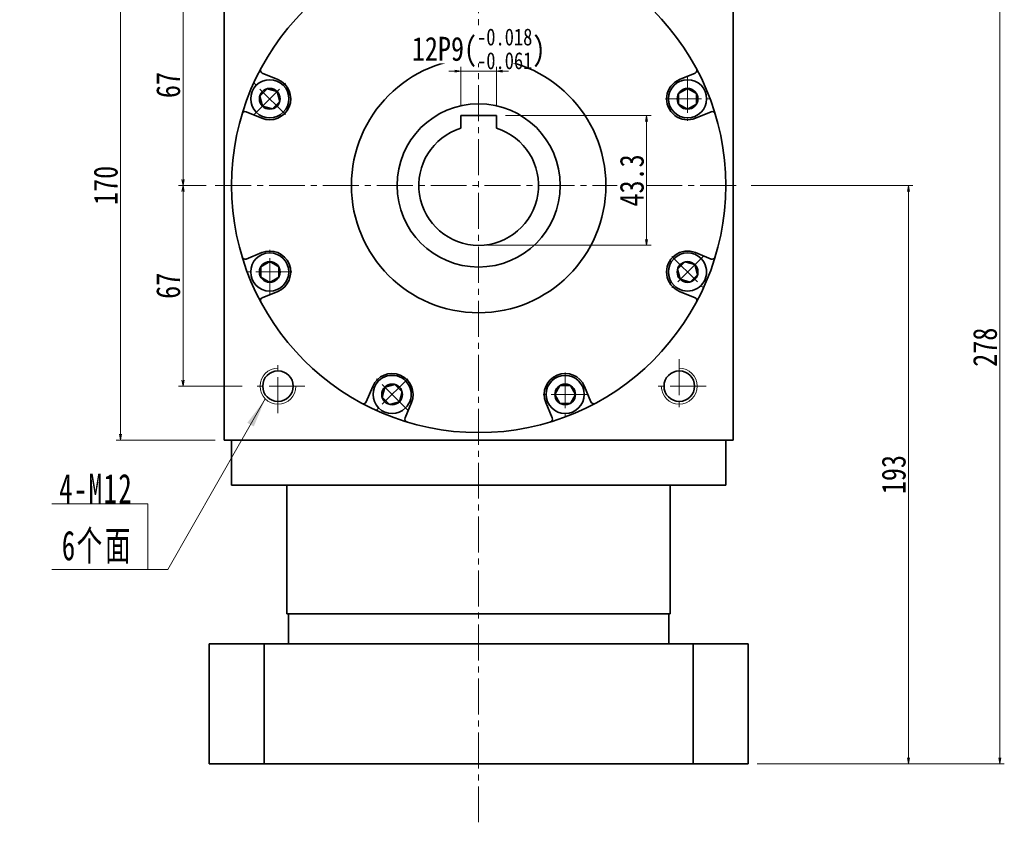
# Model space of a CAD drawing. Header units: millimetres. Extents: x 0 to 1156, y 0 to 776.
# Tile 3 of 4: x 477 to 806, y 367 to 635. Entities that reach past the tile are written whole.
import ezdxf

# ---------------------------------------------------------------- set-up
doc = ezdxf.new("R2010")
doc.units = ezdxf.units.MM
doc.linetypes.add('点画线', pattern=[18, 12, -2, 2, -2])
for name, color, linetype, lineweight in [('中心线层', 1, '点画线', 18), ('尺寸线层', 3, 'Continuous', 18), ('粗实线层', 7, 'Continuous', 35)]:
    doc.layers.add(name, color=color, linetype=linetype, lineweight=lineweight)
doc.styles.add('宋体', font='txt', dxfattribs={"width": 0.8})
doc.styles.add('标准', font='txt', dxfattribs={"width": 0.667})
doc.dimstyles.new('A水平标注$0', dxfattribs={"dimtxt": 3.5, "dimasz": 2, "dimexe": 1.5, "dimexo": 3, "dimgap": 1.1, "dimtad": 1, "dimtoh": 1, "dimdec": 4, "dimdsep": 46, "dimtxsty": '宋体', "dimblk": 'OPEN', "dimcen": 3, "dimclrd": 3, "dimclre": 3, "dimclrt": 6, "dimadec": 0, "dimazin": 0, "dimtm": 1e-09, "dimtfac": 1, "dimtdec": 4, "dimtix": 1, "dimtmove": 0, "dimatfit": 3, "dimldrblk": 'OPEN', "dimfxl": 1, "dimtfill": 1, "dimtfillclr": 256, "dimlwd": 13, "dimlwe": 13, "dimarcsym": 0})

# ---------------------------------------------------------------- blocks, each defined once
blk = doc.blocks.new('_Open')
at = {"color": 0, "linetype": 'ByBlock', "lineweight": -2}
for p, q in [((-1, 0.17), (0, 0)), ((-1, -0.17), (0, 0)), ((0, 0), (-1, 0))]:
    blk.add_line(p, q, dxfattribs=at)
blk = doc.blocks.new('*D198')
at = {"layer": 'Defpoints', "color": 0}
for p in [(554.61, 647.01), (531.89, 580.01), (542.61, 580.01)]:
    blk.add_point(p, dxfattribs=at)
at = {"layer": '尺寸线层', "color": 3, "lineweight": 13}
for p, q in [((551.61, 647.01), (530.39, 647.01)), ((531.89, 645.01), (531.89, 582.01)), ((539.61, 580.01), (530.39, 580.01))]:
    blk.add_line(p, q, dxfattribs=at)
at = {"layer": '尺寸线层', "color": 3, "lineweight": 13, "xscale": 2, "yscale": 2, "zscale": 2}
for p, rotation in [((531.89, 647.01), 90), ((531.89, 580.01), 270)]:
    blk.add_blockref('_Open', p, dxfattribs=dict(at, rotation=rotation))
at = {"layer": '尺寸线层', "color": 6, "insert": (526.98, 613.51), "char_height": 8, "attachment_point": 5, "rotation": 90, "style": '宋体', "bg_fill": 3, "box_fill_scale": 1.1, "bg_fill_color": 257, "bg_fill_transparency": 0}
blk.add_mtext('67', dxfattribs=at)
blk = doc.blocks.new('*D199')
at = {"layer": 'Defpoints', "color": 0}
for p in [(542.61, 580.01), (531.89, 513.01), (554.61, 513.01)]:
    blk.add_point(p, dxfattribs=at)
at = {"layer": '尺寸线层', "color": 3, "lineweight": 13}
for p, q in [((539.61, 580.01), (530.39, 580.01)), ((531.89, 578.01), (531.89, 515.01)), ((551.61, 513.01), (530.39, 513.01))]:
    blk.add_line(p, q, dxfattribs=at)
at = {"layer": '尺寸线层', "color": 3, "lineweight": 13, "xscale": 2, "yscale": 2, "zscale": 2}
for p, rotation in [((531.89, 580.01), 90), ((531.89, 513.01), 270)]:
    blk.add_blockref('_Open', p, dxfattribs=dict(at, rotation=rotation))
at = {"layer": '尺寸线层', "color": 6, "insert": (526.98, 546.51), "char_height": 8, "attachment_point": 5, "rotation": 90, "style": '宋体', "bg_fill": 3, "box_fill_scale": 1.1, "bg_fill_color": 257, "bg_fill_transparency": 0}
blk.add_mtext('67', dxfattribs=at)
blk = doc.blocks.new('*D200')
at = {"layer": 'Defpoints', "color": 0}
for p in [(545.61, 665.01), (511.02, 495.01), (545.61, 495.01)]:
    blk.add_point(p, dxfattribs=at)
at = {"layer": '尺寸线层', "color": 3, "lineweight": 13}
for p, q in [((542.61, 665.01), (509.52, 665.01)), ((511.02, 663.01), (511.02, 497.01)), ((542.61, 495.01), (509.52, 495.01))]:
    blk.add_line(p, q, dxfattribs=at)
at = {"layer": '尺寸线层', "color": 3, "lineweight": 13, "xscale": 2, "yscale": 2, "zscale": 2}
for p, rotation in [((511.02, 665.01), 90), ((511.02, 495.01), 270)]:
    blk.add_blockref('_Open', p, dxfattribs=dict(at, rotation=rotation))
at = {"layer": '尺寸线层', "color": 6, "insert": (506.11, 580.01), "char_height": 8, "attachment_point": 5, "rotation": 90, "style": '宋体', "bg_fill": 3, "box_fill_scale": 1.1, "bg_fill_color": 257, "bg_fill_transparency": 0}
blk.add_mtext('170', dxfattribs=at)
blk = doc.blocks.new('*D201')
at = {"layer": 'Defpoints', "color": 0}
for p in [(636.61, 603.31), (630.61, 560.01), (686.7, 560.01)]:
    blk.add_point(p, dxfattribs=at)
at = {"layer": '尺寸线层', "color": 3, "lineweight": 13}
for p, q in [((639.61, 603.31), (688.2, 603.31)), ((686.7, 601.31), (686.7, 562.01)), ((633.61, 560.01), (688.2, 560.01))]:
    blk.add_line(p, q, dxfattribs=at)
at = {"layer": '尺寸线层', "color": 3, "lineweight": 13, "xscale": 2, "yscale": 2, "zscale": 2}
for p, rotation in [((686.7, 603.31), 90), ((686.7, 560.01), 270)]:
    blk.add_blockref('_Open', p, dxfattribs=dict(at, rotation=rotation))
at = {"layer": '尺寸线层', "color": 6, "insert": (681.79, 581.66), "char_height": 8, "attachment_point": 5, "rotation": 90, "style": '宋体', "bg_fill": 3, "box_fill_scale": 1.1, "bg_fill_color": 257, "bg_fill_transparency": 0}
blk.add_mtext('43.3', dxfattribs=at)
blk = doc.blocks.new('*D202')
at = {"layer": 'Defpoints', "color": 0}
for p in [(624.61, 603.31), (636.61, 603.31)]:
    blk.add_point(p, dxfattribs=at)
at = {"layer": '尺寸线层', "color": 3, "lineweight": 13}
for p, q in [((622.61, 618.12), (620.61, 618.12)), ((624.61, 606.31), (624.61, 619.62)), ((636.61, 618.12), (624.61, 618.12)), ((636.61, 606.31), (636.61, 619.62)), ((638.61, 618.12), (640.61, 618.12))]:
    blk.add_line(p, q, dxfattribs=at)
at = {"layer": '尺寸线层', "color": 3, "lineweight": 13, "xscale": 2, "yscale": 2, "zscale": 2}
blk.add_blockref('_Open', (624.61, 618.12), dxfattribs=at)
at = {"layer": '尺寸线层', "color": 3, "lineweight": 13, "xscale": 2, "yscale": 2, "zscale": 2, "rotation": 180}
blk.add_blockref('_Open', (636.61, 618.12), dxfattribs=at)
at = {"layer": '尺寸线层', "color": 6, "insert": (630.61, 625.59), "char_height": 8, "attachment_point": 5, "style": '宋体', "bg_fill": 3, "box_fill_scale": 1.1, "bg_fill_color": 257, "bg_fill_transparency": 0}
blk.add_mtext('\\A1;12P9({\\H0.707107x;\\S-0.018^ -0.061;})', dxfattribs=at)
at = {"layer": 'Defpoints', "color": 0}
blk.add_point((624.61, 618.12), dxfattribs=at)
blk = doc.blocks.new('*X166')
at = {"layer": '尺寸线层', "linetype": 'Continuous'}
blk.add_hatch(color=0, dxfattribs=at).paths.add_polyline_path([(39.19, 56.94), (35.35, 47.73), (33.2, 48.96)], flags=0)
at = {"layer": '尺寸线层', "color": 0, "linetype": 'Continuous'}
blk.add_line((39.19, 56.94), (6.6, 0), dxfattribs=at)
at = {"layer": '尺寸线层', "color": 0}
for p, q in [((0, 21.9), (-32.12, 21.9)), ((0, 0), (0, 21.9)), ((0, 0), (-32.12, 0)), ((6.6, 0), (0, 0))]:
    blk.add_line(p, q, dxfattribs=at)
at = {"layer": '尺寸线层', "color": 0, "insert": (-4.95, 1.98), "char_height": 9.9, "width": 54.3323, "attachment_point": 9, "line_spacing_factor": 1.15057, "style": '标准'}
blk.add_mtext('\\T1.1;4-M12\\P6个面', dxfattribs=at)
blk = doc.blocks.new('*X165')
at = {"layer": '中心线层', "linetype": '点画线', "lineweight": 18}
for p, q in [((0, -7.37), (0, 7.37)), ((-7.37, 0), (7.37, 0))]:
    blk.add_line(p, q, dxfattribs=at)
at = {"layer": '粗实线层'}
for p, q in [((-3.46, 0), (-1.73, 3)), ((-3.46, 0), (-1.73, -3)), ((-1.73, 3), (1.73, 3)), ((3.46, 0), (1.73, 3)), ((3.46, 0), (1.73, 3)), ((3.46, 0), (1.73, -3)), ((-1.73, -3), (1.73, -3))]:
    blk.add_line(p, q, dxfattribs=at)
blk.add_circle((0, 0), 3.46, dxfattribs=at)
for start, end in [(0, 180), (180, 360)]:
    blk.add_arc((0, 0), 6.37, start, end, dxfattribs=at)
blk = doc.blocks.new('*D217')
at = {"layer": 'Defpoints', "color": 0}
for p in [(715.61, 665.01), (720.61, 387.01), (804.64, 387.01)]:
    blk.add_point(p, dxfattribs=at)
at = {"layer": '尺寸线层', "color": 3, "lineweight": 13}
for p, q in [((718.61, 665.01), (806.14, 665.01)), ((804.64, 663.01), (804.64, 389.01)), ((723.61, 387.01), (806.14, 387.01))]:
    blk.add_line(p, q, dxfattribs=at)
at = {"layer": '尺寸线层', "color": 3, "lineweight": 13, "xscale": 2, "yscale": 2, "zscale": 2}
for p, rotation in [((804.64, 665.01), 90), ((804.64, 387.01), 270)]:
    blk.add_blockref('_Open', p, dxfattribs=dict(at, rotation=rotation))
at = {"layer": '尺寸线层', "color": 6, "insert": (799.73, 526.01), "char_height": 8, "attachment_point": 5, "rotation": 90, "style": '宋体', "bg_fill": 3, "box_fill_scale": 1.1, "bg_fill_color": 257, "bg_fill_transparency": 0}
blk.add_mtext('278', dxfattribs=at)
blk = doc.blocks.new('*D218')
at = {"layer": 'Defpoints', "color": 0}
for p in [(718.61, 580.01), (720.61, 387.01), (774.15, 387.01)]:
    blk.add_point(p, dxfattribs=at)
at = {"layer": '尺寸线层', "color": 3, "lineweight": 13}
for p, q in [((721.61, 580.01), (775.65, 580.01)), ((774.15, 578.01), (774.15, 389.01)), ((723.61, 387.01), (775.65, 387.01))]:
    blk.add_line(p, q, dxfattribs=at)
at = {"layer": '尺寸线层', "color": 3, "lineweight": 13, "xscale": 2, "yscale": 2, "zscale": 2}
for p, rotation in [((774.15, 580.01), 90), ((774.15, 387.01), 270)]:
    blk.add_blockref('_Open', p, dxfattribs=dict(at, rotation=rotation))
at = {"layer": '尺寸线层', "color": 6, "insert": (769.24, 483.51), "char_height": 8, "attachment_point": 5, "rotation": 90, "style": '宋体', "bg_fill": 3, "box_fill_scale": 1.1, "bg_fill_color": 257, "bg_fill_transparency": 0}
blk.add_mtext('193', dxfattribs=at)

msp = doc.modelspace()

# ---------------------------------------------------------------- linework, layer by layer
at = {"layer": '中心线层'}
for p, q in [((630.61066, 367.47592), (630.61066, 668.009)), ((542.61066, 580.009), (718.61066, 580.009)), ((563.61066, 504.009), (563.61066, 522.009)), ((697.61066, 522.009), (697.61066, 504.009)), ((572.61066, 513.009), (554.61066, 513.009)), ((706.61066, 513.009), (688.61066, 513.009))]:
    msp.add_line(p, q, dxfattribs=at)
at = {"layer": '粗实线层'}
for p, q in [((545.61066, 495.009), (545.61066, 665.009)), ((715.61066, 495.009), (715.61066, 665.009)), ((636.61066, 603.309), (624.61066, 603.309)), ((624.61066, 603.309), (624.61066, 599.08778)), ((636.61066, 599.08778), (636.61066, 603.309)), ((548.11066, 495.009), (548.11066, 480.009)), ((713.11066, 495.009), (713.11066, 480.009)), ((548.11066, 480.009), (713.11066, 480.009)), ((566.61066, 437.009), (566.61066, 480.009)), ((694.61066, 437.009), (694.61066, 480.009)), ((566.61066, 437.009), (694.61066, 437.009)), ((567.11066, 427.009), (567.11066, 437.009)), ((694.11066, 427.009), (694.11066, 437.009)), ((540.61066, 427.009), (720.61066, 427.009)), ((540.61066, 427.009), (540.61066, 387.009)), ((559.02156, 387.009), (559.02156, 427.009)), ((567.11066, 427.009), (694.11066, 427.009)), ((702.19977, 387.009), (702.19977, 427.009)), ((540.61066, 387.009), (720.61066, 387.009))]:
    msp.add_line(p, q, dxfattribs=at)
msp.add_lwpolyline([(715.61066, 495.009), (545.61066, 495.009)], dxfattribs=at)
for centre, radius in [((630.61066, 580.009), 82.5), ((630.61066, 580.009), 42.5), ((630.61066, 580.009), 27.25), ((563.61066, 513.009), 5.1), ((697.61066, 513.009), 5.1)]:
    msp.add_circle(centre, radius, dxfattribs=at)
for centre, start, end in [((558.73957, 618.43811), 151.8667522, 247.5000219), ((702.48175, 618.43811), 292.4999781, 28.1332478), ((558.73957, 541.57988), 112.4999781, 208.1332478), ((702.48175, 541.57988), 331.8667522, 67.5000219), ((592.18155, 508.13791), 241.8667522, 337.5000219), ((669.03978, 508.13791), 202.4999781, 298.1332478)]:
    msp.add_arc(centre, 1, start, end, dxfattribs=at)
at = {"layer": '粗实线层', "lineweight": 18}
for centre, start, end in [((563.61066, 513.009), 90, 360), ((697.61066, 513.009), 180, 90)]:
    msp.add_arc(centre, 6, start, end, dxfattribs=at)

# ---------------------------------------------------------------- next in the draw order: dimensions: what is measured, and where the dimension line sits
at = {"layer": '尺寸线层'}
for base, p1, p2, picture, middle in [((804.64311, 387.009), (715.61066, 665.009), (720.61066, 387.009), '*D217', (799.7325, 526.009)), ((531.88671, 580.009), (554.61066, 647.009), (542.61066, 580.009), '*D198', (526.97609, 613.509)), ((686.70311, 560.009), (636.61066, 603.309), (630.61066, 560.009), '*D201', (681.79249, 581.659))]:
    dim = msp.add_linear_dim(base=base, p1=p1, p2=p2, angle=270, dimstyle='A水平标注$0', override={"dimtxt": 8, "dimgap": 1, "dimblk": 'Open', "dimtfill": 1, "dimtfillclr": 256}, dxfattribs=at)
    dim.commit()
    dim.dimension.update_dxf_attribs({"geometry": picture, "text_midpoint": middle})

# ---------------------------------------------------------------- next in the draw order: wipeouts: each hides what was drawn before it
for points in [[(700.36357, 602.5366), (700.39738, 602.53669), (700.43119, 602.53696), (700.46501, 602.53741), (700.49881, 602.53804), (700.53262, 602.53884), (700.56642, 602.53983), (700.60021, 602.541), (700.634, 602.54235), (700.66778, 602.54387), (700.70155, 602.54558), (700.73532, 602.54746), (700.76907, 602.54953), (700.80281, 602.55177), (700.83653, 602.5542), (700.87025, 602.5568), (700.90395, 602.55958), (700.93763, 602.56254), (700.9713, 602.56568), (701.00495, 602.569), (701.03859, 602.57249), (701.0722, 602.57617), (701.1058, 602.58002), (701.13937, 602.58405), (701.17292, 602.58827), (701.20645, 602.59265), (701.23995, 602.59722), (701.27343, 602.60197), (701.30689, 602.60689), (701.34032, 602.61199), (701.37372, 602.61727), (701.37372, 602.61727), (701.66815, 602.67173), (701.9597, 602.73998), (702.24771, 602.82186), (702.53156, 602.9172), (702.8106, 603.02578), (703.08423, 603.14737), (703.35185, 603.28169), (703.61284, 603.42844), (703.86665, 603.58731), (704.1127, 603.75794), (704.35046, 603.93996), (704.5794, 604.13295), (704.799, 604.3365), (705.00879, 604.55015), (705.2083, 604.77343), (705.39708, 605.00584), (705.57473, 605.24688), (705.74085, 605.496), (705.89506, 605.75266), (706.03703, 606.01629), (706.16645, 606.28631), (706.28303, 606.56211), (706.3865, 606.84309), (706.47665, 607.12863), (706.55327, 607.41809), (706.61619, 607.71083), (706.66527, 608.00621), (706.70041, 608.30357), (706.72152, 608.60225), (706.72857, 608.9016), (706.72857, 608.9016), (706.72152, 609.20094), (706.70041, 609.49963), (706.66527, 609.79699), (706.61619, 610.09236), (706.55327, 610.38511), (706.47665, 610.67457), (706.3865, 610.9601), (706.28303, 611.24108), (706.16645, 611.51689), (706.03703, 611.7869), (705.89506, 612.05053), (705.74085, 612.30719), (705.57473, 612.55632), (705.39708, 612.79736), (705.2083, 613.02977), (705.00879, 613.25305), (704.799, 613.4667), (704.5794, 613.67025), (704.35046, 613.86324), (704.1127, 614.04525), (703.86665, 614.21588), (703.61284, 614.37475), (703.35185, 614.52151), (703.08423, 614.65583), (702.8106, 614.77742), (702.53156, 614.886), (702.24771, 614.98134), (701.9597, 615.06322), (701.66815, 615.13147), (701.37372, 615.18593), (701.37372, 615.18593), (701.34032, 615.19121), (701.30689, 615.19631), (701.27343, 615.20123), (701.23995, 615.20598), (701.20645, 615.21054), (701.17292, 615.21493), (701.13937, 615.21914), (701.1058, 615.22317), (701.0722, 615.22703), (701.03859, 615.2307), (701.00495, 615.2342), (700.9713, 615.23752), (700.93763, 615.24066), (700.90395, 615.24362), (700.87025, 615.2464), (700.83653, 615.249), (700.80281, 615.25142), (700.76907, 615.25367), (700.73532, 615.25573), (700.70155, 615.25762), (700.66778, 615.25932), (700.634, 615.26085), (700.60021, 615.2622), (700.56642, 615.26336), (700.53262, 615.26435), (700.49881, 615.26516), (700.46501, 615.26579), (700.43119, 615.26624), (700.39738, 615.26651), (700.36357, 615.2666), (700.36357, 615.2666), (700.03045, 615.25788), (699.69824, 615.23173), (699.36786, 615.18823), (699.04021, 615.12751), (698.71618, 615.04972), (698.39667, 614.95507), (698.08255, 614.84384), (697.77469, 614.71631), (697.47392, 614.57285), (697.18107, 614.41385), (696.89694, 614.23974), (696.62231, 614.05099), (696.35794, 613.84813), (696.10455, 613.63171), (695.86283, 613.40233), (695.63345, 613.16061), (695.41703, 612.90722), (695.21417, 612.64285), (695.02543, 612.36823), (694.85131, 612.0841), (694.69231, 611.79125), (694.54885, 611.49048), (694.42133, 611.18261), (694.31009, 610.86849), (694.21545, 610.54898), (694.13766, 610.22496), (694.07693, 609.8973), (694.03343, 609.56692), (694.00729, 609.23472), (693.99857, 608.9016), (693.99857, 608.9016), (694.00729, 608.56848), (694.03343, 608.23627), (694.07693, 607.90589), (694.13766, 607.57824), (694.21545, 607.25421), (694.31009, 606.9347), (694.42133, 606.62059), (694.54885, 606.31272), (694.69231, 606.01195), (694.85131, 605.7191), (695.02543, 605.43497), (695.21417, 605.16035), (695.41703, 604.89597), (695.63345, 604.64258), (695.86283, 604.40086), (696.10455, 604.17148), (696.35794, 603.95506), (696.62231, 603.7522), (696.89694, 603.56346), (697.18107, 603.38935), (697.47392, 603.23034), (697.77469, 603.08688), (698.08255, 602.95936), (698.39667, 602.84812), (698.71618, 602.75348), (699.04021, 602.67569), (699.36786, 602.61496), (699.69824, 602.57147), (700.03045, 602.54532)], [(695.86283, 546.61567), (695.88681, 546.59182), (695.91091, 546.5681), (695.93513, 546.54451), (695.95948, 546.52105), (695.98396, 546.49771), (696.00856, 546.47451), (696.03328, 546.45144), (696.05812, 546.4285), (696.08309, 546.4057), (696.10817, 546.38302), (696.13338, 546.36048), (696.15871, 546.33808), (696.18415, 546.3158), (696.20971, 546.29367), (696.23539, 546.27167), (696.26119, 546.24981), (696.2871, 546.22808), (696.31313, 546.20649), (696.33927, 546.18504), (696.36552, 546.16373), (696.39189, 546.14256), (696.41837, 546.12154), (696.44496, 546.10065), (696.47167, 546.0799), (696.49848, 546.05929), (696.5254, 546.03883), (696.55243, 546.01851), (696.57956, 545.99834), (696.60681, 545.97831), (696.63416, 545.95842), (696.63416, 545.95842), (696.88086, 545.78874), (697.13528, 545.63084), (697.39683, 545.48508), (697.66496, 545.35179), (697.93905, 545.23125), (698.21851, 545.12374), (698.50272, 545.02949), (698.79105, 544.94871), (699.08285, 544.88158), (699.37749, 544.82825), (699.67432, 544.78883), (699.97266, 544.76341), (700.27188, 544.75206), (700.57129, 544.75479), (700.87025, 544.7716), (701.16808, 544.80245), (701.46414, 544.84727), (701.75776, 544.90597), (702.04829, 544.97841), (702.3351, 545.06443), (702.61754, 545.16385), (702.89499, 545.27644), (703.16684, 545.40196), (703.43249, 545.54012), (703.69135, 545.69062), (703.94284, 545.85313), (704.18641, 546.02729), (704.42152, 546.2127), (704.64765, 546.40898), (704.8643, 546.61567), (704.8643, 546.61567), (705.07099, 546.83231), (705.26726, 547.05844), (705.45268, 547.29356), (705.62684, 547.53713), (705.78935, 547.78862), (705.93985, 548.04747), (706.07801, 548.31312), (706.20352, 548.58497), (706.31611, 548.86243), (706.41553, 549.14487), (706.50156, 549.43168), (706.574, 549.72221), (706.63269, 550.01583), (706.67752, 550.31188), (706.70837, 550.60972), (706.72518, 550.90867), (706.72791, 551.20809), (706.71655, 551.5073), (706.69114, 551.80565), (706.65172, 552.10247), (706.59839, 552.39711), (706.53126, 552.68892), (706.45048, 552.97725), (706.35623, 553.26145), (706.24871, 553.54091), (706.12818, 553.81501), (705.99488, 554.08313), (705.84913, 554.34469), (705.69123, 554.5991), (705.52154, 554.84581), (705.52154, 554.84581), (705.50166, 554.87316), (705.48163, 554.9004), (705.46145, 554.92754), (705.44113, 554.95457), (705.42067, 554.98149), (705.40007, 555.0083), (705.37932, 555.035), (705.35843, 555.06159), (705.3374, 555.08807), (705.31623, 555.11444), (705.29492, 555.1407), (705.27347, 555.16684), (705.25188, 555.19286), (705.23016, 555.21878), (705.2083, 555.24457), (705.1863, 555.27025), (705.16416, 555.29581), (705.14189, 555.32126), (705.11948, 555.34659), (705.09694, 555.37179), (705.07427, 555.39688), (705.05146, 555.42184), (705.02852, 555.44669), (705.00545, 555.47141), (704.98225, 555.49601), (704.95892, 555.52048), (704.93546, 555.54483), (704.91187, 555.56906), (704.88815, 555.59316), (704.8643, 555.61713), (704.8643, 555.61713), (704.62258, 555.84652), (704.36919, 556.06293), (704.10482, 556.26579), (703.83019, 556.45454), (703.54607, 556.62865), (703.25322, 556.78766), (702.95244, 556.93112), (702.64458, 557.05864), (702.33046, 557.16987), (702.01095, 557.26452), (701.68692, 557.34231), (701.35927, 557.40304), (701.02889, 557.44653), (700.69668, 557.47268), (700.36357, 557.4814), (700.03045, 557.47268), (699.69824, 557.44653), (699.36786, 557.40304), (699.04021, 557.34231), (698.71618, 557.26452), (698.39667, 557.16987), (698.08255, 557.05864), (697.77469, 556.93112), (697.47392, 556.78766), (697.18107, 556.62865), (696.89694, 556.45454), (696.62231, 556.26579), (696.35794, 556.06293), (696.10455, 555.84652), (695.86283, 555.61713), (695.86283, 555.61713), (695.63345, 555.37542), (695.41703, 555.12202), (695.21417, 554.85765), (695.02543, 554.58303), (694.85131, 554.2989), (694.69231, 554.00605), (694.54885, 553.70528), (694.42133, 553.39741), (694.31009, 553.08329), (694.21545, 552.76378), (694.13766, 552.43976), (694.07693, 552.11211), (694.03343, 551.78172), (694.00729, 551.44952), (693.99857, 551.1164), (694.00729, 550.78328), (694.03343, 550.45108), (694.07693, 550.12069), (694.13766, 549.79304), (694.21545, 549.46902), (694.31009, 549.14951), (694.42133, 548.83539), (694.54885, 548.52752), (694.69231, 548.22675), (694.85131, 547.9339), (695.02543, 547.64977), (695.21417, 547.37515), (695.41703, 547.11078), (695.63345, 546.85738)], [(597.21733, 514.75683), (597.19348, 514.73286), (597.16976, 514.70875), (597.14617, 514.68453), (597.12271, 514.66018), (597.09938, 514.6357), (597.07617, 514.6111), (597.0531, 514.58638), (597.03016, 514.56154), (597.00736, 514.53657), (596.98468, 514.51149), (596.96214, 514.48628), (596.93974, 514.46095), (596.91747, 514.43551), (596.89533, 514.40995), (596.87333, 514.38427), (596.85147, 514.35847), (596.82974, 514.33256), (596.80816, 514.30653), (596.78671, 514.28039), (596.7654, 514.25414), (596.74423, 514.22777), (596.7232, 514.20129), (596.70231, 514.1747), (596.68156, 514.14799), (596.66096, 514.12118), (596.64049, 514.09426), (596.62018, 514.06723), (596.6, 514.0401), (596.57997, 514.01285), (596.56008, 513.9855), (596.56008, 513.9855), (596.3904, 513.7388), (596.2325, 513.48438), (596.08675, 513.22283), (595.95345, 512.9547), (595.83291, 512.68061), (595.7254, 512.40115), (595.63115, 512.11694), (595.55037, 511.82861), (595.48324, 511.53681), (595.42991, 511.24217), (595.39049, 510.94534), (595.36508, 510.647), (595.35372, 510.34778), (595.35645, 510.04837), (595.37326, 509.74941), (595.40411, 509.45158), (595.44893, 509.15552), (595.50763, 508.8619), (595.58007, 508.57137), (595.6661, 508.28456), (595.76551, 508.00212), (595.8781, 507.72467), (596.00362, 507.45282), (596.14178, 507.18717), (596.29228, 506.92831), (596.45479, 506.67682), (596.62895, 506.43325), (596.81437, 506.19814), (597.01064, 505.97201), (597.21733, 505.75536), (597.21733, 505.75536), (597.43398, 505.54867), (597.66011, 505.3524), (597.89522, 505.16698), (598.13879, 504.99282), (598.39028, 504.83031), (598.64914, 504.67981), (598.91478, 504.54165), (599.18664, 504.41614), (599.46409, 504.30355), (599.74653, 504.20413), (600.03334, 504.1181), (600.32387, 504.04566), (600.61749, 503.98697), (600.91354, 503.94214), (601.21138, 503.91129), (601.51034, 503.89448), (601.80975, 503.89175), (602.10896, 503.90311), (602.40731, 503.92852), (602.70413, 503.96794), (602.99878, 504.02127), (603.29058, 504.0884), (603.57891, 504.16918), (603.86312, 504.26343), (604.14258, 504.37095), (604.41667, 504.49148), (604.68479, 504.62478), (604.94635, 504.77053), (605.20077, 504.92843), (605.44747, 505.09812), (605.44747, 505.09812), (605.47482, 505.118), (605.50206, 505.13803), (605.5292, 505.15821), (605.55623, 505.17853), (605.58315, 505.19899), (605.60996, 505.21959), (605.63666, 505.24034), (605.66326, 505.26123), (605.68974, 505.28226), (605.7161, 505.30343), (605.74236, 505.32474), (605.7685, 505.34619), (605.79453, 505.36778), (605.82044, 505.3895), (605.84623, 505.41136), (605.87191, 505.43336), (605.89748, 505.4555), (605.92292, 505.47777), (605.94825, 505.50018), (605.97345, 505.52272), (605.99854, 505.54539), (606.02351, 505.5682), (606.04835, 505.59114), (606.07307, 505.61421), (606.09767, 505.63741), (606.12215, 505.66074), (606.1465, 505.6842), (606.17072, 505.70779), (606.19482, 505.73151), (606.2188, 505.75536), (606.2188, 505.75536), (606.44818, 505.99708), (606.6646, 506.25047), (606.86746, 506.51484), (607.0562, 506.78947), (607.23031, 507.07359), (607.38932, 507.36644), (607.53278, 507.66722), (607.6603, 507.97508), (607.77154, 508.2892), (607.86618, 508.60871), (607.94397, 508.93274), (608.0047, 509.26039), (608.04819, 509.59077), (608.07434, 509.92298), (608.08306, 510.25609), (608.07434, 510.58921), (608.04819, 510.92142), (608.0047, 511.2518), (607.94397, 511.57945), (607.86618, 511.90348), (607.77154, 512.22299), (607.6603, 512.53711), (607.53278, 512.84497), (607.38932, 513.14574), (607.23031, 513.43859), (607.0562, 513.72272), (606.86746, 513.99735), (606.6646, 514.26172), (606.44818, 514.51511), (606.2188, 514.75683), (606.2188, 514.75683), (605.97708, 514.98621), (605.72369, 515.20263), (605.45932, 515.40549), (605.18469, 515.59423), (604.90056, 515.76835), (604.60771, 515.92735), (604.30694, 516.07081), (603.99907, 516.19833), (603.68496, 516.30957), (603.36545, 516.40421), (603.04142, 516.482), (602.71377, 516.54273), (602.38339, 516.58623), (602.05118, 516.61237), (601.71806, 516.62109), (601.38494, 516.61237), (601.05274, 516.58623), (600.72236, 516.54273), (600.3947, 516.482), (600.07068, 516.40421), (599.75117, 516.30957), (599.43705, 516.19833), (599.12918, 516.07081), (598.82841, 515.92735), (598.53556, 515.76835), (598.25143, 515.59423), (597.97681, 515.40549), (597.71244, 515.20263), (597.45905, 514.98621)], [(653.13826, 510.25609), (653.13835, 510.22228), (653.13862, 510.18847), (653.13907, 510.15465), (653.1397, 510.12085), (653.14051, 510.08704), (653.14149, 510.05324), (653.14266, 510.01945), (653.14401, 509.98566), (653.14553, 509.95188), (653.14724, 509.91811), (653.14913, 509.88434), (653.15119, 509.85059), (653.15343, 509.81685), (653.15586, 509.78313), (653.15846, 509.74941), (653.16124, 509.71571), (653.1642, 509.68203), (653.16734, 509.64836), (653.17066, 509.61471), (653.17416, 509.58107), (653.17783, 509.54746), (653.18168, 509.51386), (653.18572, 509.48029), (653.18993, 509.44674), (653.19432, 509.41321), (653.19888, 509.37971), (653.20363, 509.34623), (653.20855, 509.31277), (653.21365, 509.27934), (653.21893, 509.24594), (653.21893, 509.24594), (653.27339, 508.95151), (653.34164, 508.65996), (653.42352, 508.37195), (653.51886, 508.0881), (653.62744, 507.80906), (653.74903, 507.53543), (653.88335, 507.26781), (654.03011, 507.00682), (654.18897, 506.75301), (654.3596, 506.50696), (654.54162, 506.2692), (654.73461, 506.04026), (654.93816, 505.82066), (655.15181, 505.61087), (655.37509, 505.41136), (655.6075, 505.22258), (655.84854, 505.04493), (656.09766, 504.87881), (656.35433, 504.7246), (656.61796, 504.58263), (656.88797, 504.45321), (657.16377, 504.33663), (657.44476, 504.23316), (657.73029, 504.14301), (658.01975, 504.06639), (658.31249, 504.00347), (658.60787, 503.95439), (658.90523, 503.91925), (659.20391, 503.89814), (659.50326, 503.89109), (659.50326, 503.89109), (659.80261, 503.89814), (660.10129, 503.91925), (660.39865, 503.95439), (660.69403, 504.00347), (660.98677, 504.06639), (661.27623, 504.14301), (661.56177, 504.23316), (661.84275, 504.33663), (662.11855, 504.45321), (662.38856, 504.58263), (662.65219, 504.7246), (662.90886, 504.87881), (663.15798, 505.04493), (663.39902, 505.22258), (663.63143, 505.41136), (663.85471, 505.61087), (664.06836, 505.82066), (664.27191, 506.04026), (664.4649, 506.2692), (664.64692, 506.50696), (664.81755, 506.75301), (664.97642, 507.00682), (665.12317, 507.26781), (665.25749, 507.53543), (665.37908, 507.80906), (665.48766, 508.0881), (665.583, 508.37195), (665.66488, 508.65996), (665.73313, 508.95151), (665.78759, 509.24594), (665.78759, 509.24594), (665.79287, 509.27934), (665.79797, 509.31277), (665.80289, 509.34623), (665.80764, 509.37971), (665.8122, 509.41321), (665.81659, 509.44674), (665.8208, 509.48029), (665.82484, 509.51386), (665.82869, 509.54746), (665.83237, 509.58107), (665.83586, 509.61471), (665.83918, 509.64836), (665.84232, 509.68203), (665.84528, 509.71571), (665.84806, 509.74941), (665.85066, 509.78313), (665.85309, 509.81685), (665.85533, 509.85059), (665.85739, 509.88434), (665.85928, 509.91811), (665.86099, 509.95188), (665.86251, 509.98566), (665.86386, 510.01945), (665.86503, 510.05324), (665.86601, 510.08704), (665.86682, 510.12085), (665.86745, 510.15465), (665.8679, 510.18847), (665.86817, 510.22228), (665.86826, 510.25609), (665.86826, 510.25609), (665.85954, 510.58921), (665.83339, 510.92142), (665.7899, 511.2518), (665.72917, 511.57945), (665.65138, 511.90348), (665.55673, 512.22299), (665.4455, 512.53711), (665.31798, 512.84497), (665.17452, 513.14574), (665.01551, 513.43859), (664.8414, 513.72272), (664.65265, 513.99735), (664.44979, 514.26172), (664.23338, 514.51511), (664.00399, 514.75683), (663.76228, 514.98621), (663.50888, 515.20263), (663.24451, 515.40549), (662.96989, 515.59423), (662.68576, 515.76835), (662.39291, 515.92735), (662.09214, 516.07081), (661.78427, 516.19833), (661.47015, 516.30957), (661.15064, 516.40421), (660.82662, 516.482), (660.49897, 516.54273), (660.16858, 516.58623), (659.83638, 516.61237), (659.50326, 516.62109), (659.50326, 516.62109), (659.17014, 516.61237), (658.83794, 516.58623), (658.50755, 516.54273), (658.1799, 516.482), (657.85588, 516.40421), (657.53637, 516.30957), (657.22225, 516.19833), (656.91438, 516.07081), (656.61361, 515.92735), (656.32076, 515.76835), (656.03663, 515.59423), (655.76201, 515.40549), (655.49764, 515.20263), (655.24424, 514.98621), (655.00253, 514.75683), (654.77314, 514.51511), (654.55673, 514.26172), (654.35387, 513.99735), (654.16512, 513.72272), (653.99101, 513.43859), (653.832, 513.14574), (653.68854, 512.84497), (653.56102, 512.53711), (653.44979, 512.22299), (653.35514, 511.90348), (653.27735, 511.57945), (653.21662, 511.2518), (653.17313, 510.92142), (653.14698, 510.58921)]]:
    msp.add_wipeout(points).dxf.layer = '粗实线层'

# ---------------------------------------------------------------- next in the draw order: linework, layer by layer
at = {"layer": '粗实线层'}
for p, q in [((697.68478, 615.36875), (702.86443, 617.51424)), ((703.04235, 602.43444), (708.222, 604.57992)), ((703.04235, 557.58356), (708.222, 555.43808)), ((697.68478, 544.64924), (702.86443, 542.50376)), ((595.25091, 512.93488), (593.10542, 507.75523)), ((665.97042, 512.93488), (668.1159, 507.75523)), ((608.18522, 507.57731), (606.03974, 502.39766)), ((653.0361, 507.57731), (655.18158, 502.39766))]:
    msp.add_line(p, q, dxfattribs=at)
for centre, radius, start, end in [((700.36357, 608.9016), 7, 112.5, 292.5), ((708.60468, 603.65604), 1, 16.8667522, 112.5000219), ((630.61066, 580.009), 20, 107.4576031, 72.5423969), ((700.36357, 551.1164), 7, 67.5, 247.5), ((708.60468, 556.36195), 1, 247.4999781, 343.1332478), ((601.71806, 510.25609), 7, 337.5, 157.5), ((659.50326, 510.25609), 7, 22.5, 202.5), ((606.96362, 502.01498), 1, 157.4999781, 253.1332478), ((654.25771, 502.01498), 1, 286.8667522, 22.5000219)]:
    msp.add_arc(centre, radius, start, end, dxfattribs=at)

# ---------------------------------------------------------------- next in the draw order: block references
for p, rotation in [((700.36357, 608.9016), 270), ((700.36357, 551.1164), 225), ((601.71806, 510.25609), 135.0000000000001), ((659.50326, 510.25609), 180)]:
    msp.add_blockref('*X165', p, dxfattribs=dict(at, rotation=rotation))

# ---------------------------------------------------------------- next in the draw order: dimensions: what is measured, and where the dimension line sits
at = {"layer": '尺寸线层'}
dim = msp.add_linear_dim(base=(624.61066, 618.11982), p1=(636.61066, 603.309), p2=(624.61066, 603.309), text='\\A1;12P9({\\H0.707107x;\\S-0.018^ -0.061;})', dimstyle='A水平标注$0', override={"dimtxt": 8, "dimgap": 1, "dimblk": 'Open', "dimtfill": 1, "dimtfillclr": 256}, dxfattribs=at)
dim.commit()
dim.dimension.update_dxf_attribs({"geometry": '*D202', "text_midpoint": (630.61066, 625.59308)})
for base, p1, p2, picture, middle in [((531.88671, 513.009), (542.61066, 580.009), (554.61066, 513.009), '*D199', (526.97609, 546.509)), ((774.15111, 387.009), (718.61066, 580.009), (720.61066, 387.009), '*D218', (769.2405, 483.509))]:
    dim = msp.add_linear_dim(base=base, p1=p1, p2=p2, angle=270, dimstyle='A水平标注$0', override={"dimtxt": 8, "dimgap": 1, "dimblk": 'Open', "dimtfill": 1, "dimtfillclr": 256}, dxfattribs=at)
    dim.commit()
    dim.dimension.update_dxf_attribs({"geometry": picture, "text_midpoint": middle})

# ---------------------------------------------------------------- next in the draw order: wipeouts: each hides what was drawn before it
msp.add_wipeout([(565.35849, 613.40233), (565.33452, 613.42618), (565.31042, 613.4499), (565.28619, 613.47349), (565.26184, 613.49695), (565.23736, 613.52028), (565.21277, 613.54349), (565.18804, 613.56656), (565.1632, 613.5895), (565.13823, 613.6123), (565.11315, 613.63498), (565.08794, 613.65752), (565.06262, 613.67992), (565.03717, 613.70219), (565.01161, 613.72433), (564.98593, 613.74633), (564.96013, 613.76819), (564.93422, 613.78992), (564.90819, 613.8115), (564.88205, 613.83295), (564.8558, 613.85426), (564.82943, 613.87543), (564.80295, 613.89646), (564.77636, 613.91735), (564.74966, 613.9381), (564.72285, 613.9587), (564.69592, 613.97917), (564.6689, 613.99948), (564.64176, 614.01966), (564.61452, 614.03969), (564.58717, 614.05958), (564.58717, 614.05958), (564.34046, 614.22926), (564.08605, 614.38716), (563.82449, 614.53291), (563.55637, 614.66621), (563.28227, 614.78675), (563.00281, 614.89426), (562.7186, 614.98851), (562.43028, 615.06929), (562.13847, 615.13642), (561.84383, 615.18975), (561.54701, 615.22917), (561.24866, 615.25458), (560.94945, 615.26594), (560.65003, 615.26321), (560.35107, 615.2464), (560.05324, 615.21555), (559.75718, 615.17073), (559.46357, 615.11203), (559.17303, 615.03959), (558.88623, 614.95356), (558.60378, 614.85415), (558.32633, 614.74156), (558.05448, 614.61604), (557.78883, 614.47788), (557.52997, 614.32738), (557.27848, 614.16487), (557.03491, 613.99071), (556.7998, 613.80529), (556.57367, 613.60902), (556.35702, 613.40233), (556.35702, 613.40233), (556.15033, 613.18568), (555.95406, 612.95955), (555.76864, 612.72444), (555.59449, 612.48087), (555.43198, 612.22938), (555.28147, 611.97052), (555.14331, 611.70488), (555.0178, 611.43302), (554.90521, 611.15557), (554.80579, 610.87313), (554.71977, 610.58632), (554.64733, 610.29579), (554.58863, 610.00217), (554.54381, 609.70612), (554.51296, 609.40828), (554.49615, 609.10932), (554.49342, 608.80991), (554.50477, 608.5107), (554.53019, 608.21235), (554.5696, 607.91553), (554.62293, 607.62089), (554.69007, 607.32908), (554.77085, 607.04075), (554.8651, 606.75655), (554.97261, 606.47708), (555.09315, 606.20299), (555.22644, 605.93487), (555.3722, 605.67331), (555.53009, 605.41889), (555.69978, 605.17219), (555.69978, 605.17219), (555.71966, 605.14484), (555.7397, 605.1176), (555.75987, 605.09046), (555.78019, 605.06343), (555.80065, 605.03651), (555.82126, 605.0097), (555.842, 604.983), (555.86289, 604.9564), (555.88392, 604.92992), (555.90509, 604.90356), (555.9264, 604.8773), (555.94785, 604.85116), (555.96944, 604.82513), (555.99116, 604.79922), (556.01303, 604.77343), (556.03503, 604.74775), (556.05716, 604.72218), (556.07943, 604.69674), (556.10184, 604.67141), (556.12438, 604.64621), (556.14705, 604.62112), (556.16986, 604.59615), (556.1928, 604.57131), (556.21587, 604.54659), (556.23907, 604.52199), (556.2624, 604.49751), (556.28586, 604.47316), (556.30946, 604.44894), (556.33317, 604.42484), (556.35702, 604.40086), (556.35702, 604.40086), (556.59874, 604.17148), (556.85213, 603.95506), (557.1165, 603.7522), (557.39113, 603.56346), (557.67526, 603.38935), (557.96811, 603.23034), (558.26888, 603.08688), (558.57674, 602.95936), (558.89086, 602.84812), (559.21037, 602.75348), (559.5344, 602.67569), (559.86205, 602.61496), (560.19243, 602.57147), (560.52464, 602.54532), (560.85776, 602.5366), (561.19087, 602.54532), (561.52308, 602.57147), (561.85346, 602.61496), (562.18111, 602.67569), (562.50514, 602.75348), (562.82465, 602.84812), (563.13877, 602.95936), (563.44664, 603.08688), (563.74741, 603.23034), (564.04026, 603.38935), (564.32438, 603.56346), (564.59901, 603.7522), (564.86338, 603.95506), (565.11677, 604.17148), (565.35849, 604.40086), (565.35849, 604.40086), (565.58787, 604.64258), (565.80429, 604.89597), (566.00715, 605.16035), (566.19589, 605.43497), (566.37001, 605.7191), (566.52901, 606.01195), (566.67247, 606.31272), (566.8, 606.62059), (566.91123, 606.9347), (567.00587, 607.25421), (567.08367, 607.57824), (567.14439, 607.90589), (567.18789, 608.23627), (567.21403, 608.56848), (567.22276, 608.9016), (567.21403, 609.23472), (567.18789, 609.56692), (567.14439, 609.8973), (567.08367, 610.22496), (567.00587, 610.54898), (566.91123, 610.86849), (566.8, 611.18261), (566.67247, 611.49048), (566.52901, 611.79125), (566.37001, 612.0841), (566.19589, 612.36823), (566.00715, 612.64285), (565.80429, 612.90722), (565.58787, 613.16061)]).dxf.layer = '粗实线层'

# ---------------------------------------------------------------- next in the draw order: linework, layer by layer
at = {"layer": '粗实线层'}
for p, q in [((563.53654, 615.36875), (558.35689, 617.51424)), ((558.17897, 602.43444), (552.99932, 604.57992)), ((720.61066, 387.009), (720.61066, 427.009))]:
    msp.add_line(p, q, dxfattribs=at)
for centre, radius, start, end in [((560.85776, 608.9016), 7, 247.5, 67.5), ((552.61664, 603.65604), 1, 67.4999781, 163.1332478)]:
    msp.add_arc(centre, radius, start, end, dxfattribs=at)

# ---------------------------------------------------------------- next in the draw order: block references
at = {"layer": '粗实线层', "rotation": 45.00000000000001}
msp.add_blockref('*X165', (560.85776, 608.9016), dxfattribs=at)

# ---------------------------------------------------------------- next in the draw order: dimensions: what is measured, and where the dimension line sits
at = {"layer": '尺寸线层'}
dim = msp.add_linear_dim(base=(511.01925, 495.009), p1=(545.61066, 665.009), p2=(545.61066, 495.009), angle=270, dimstyle='A水平标注$0', override={"dimtxt": 8, "dimgap": 1, "dimblk": 'Open', "dimtfill": 1, "dimtfillclr": 256}, dxfattribs=at)
dim.commit()
dim.dimension.update_dxf_attribs({"geometry": '*D200', "text_midpoint": (506.10863, 580.009)})

# ---------------------------------------------------------------- next in the draw order: wipeouts: each hides what was drawn before it
msp.add_wipeout([(560.85776, 557.4814), (560.82394, 557.48131), (560.79013, 557.48104), (560.75632, 557.48059), (560.72251, 557.47996), (560.6887, 557.47915), (560.6549, 557.47817), (560.62111, 557.477), (560.58732, 557.47565), (560.55354, 557.47413), (560.51977, 557.47242), (560.48601, 557.47053), (560.45226, 557.46847), (560.41852, 557.46623), (560.38479, 557.4638), (560.35107, 557.4612), (560.31737, 557.45842), (560.28369, 557.45546), (560.25002, 557.45232), (560.21637, 557.449), (560.18274, 557.4455), (560.14912, 557.44183), (560.11553, 557.43798), (560.08195, 557.43394), (560.0484, 557.42973), (560.01487, 557.42534), (559.98137, 557.42078), (559.94789, 557.41603), (559.91443, 557.41111), (559.88101, 557.40601), (559.84761, 557.40073), (559.84761, 557.40073), (559.55317, 557.34627), (559.26163, 557.27802), (558.97361, 557.19614), (558.68977, 557.1008), (558.41072, 556.99222), (558.13709, 556.87063), (557.86948, 556.73631), (557.60848, 556.58955), (557.35467, 556.43069), (557.10862, 556.26006), (556.87086, 556.07804), (556.64193, 555.88505), (556.42232, 555.6815), (556.21253, 555.46785), (556.01303, 555.24457), (555.82424, 555.01216), (555.64659, 554.77112), (555.48048, 554.522), (555.32626, 554.26533), (555.18429, 554.0017), (555.05487, 553.73169), (554.93829, 553.45589), (554.83482, 553.1749), (554.74467, 552.88937), (554.66805, 552.59991), (554.60513, 552.30717), (554.55605, 552.01179), (554.52091, 551.71443), (554.4998, 551.41575), (554.49276, 551.1164), (554.49276, 551.1164), (554.4998, 550.81705), (554.52091, 550.51837), (554.55605, 550.22101), (554.60513, 549.92563), (554.66805, 549.63289), (554.74467, 549.34343), (554.83482, 549.05789), (554.93829, 548.77691), (555.05487, 548.50111), (555.18429, 548.2311), (555.32626, 547.96747), (555.48048, 547.7108), (555.64659, 547.46168), (555.82424, 547.22064), (556.01303, 546.98823), (556.21253, 546.76495), (556.42232, 546.5513), (556.64193, 546.34775), (556.87086, 546.15476), (557.10862, 545.97274), (557.35467, 545.80211), (557.60848, 545.64324), (557.86948, 545.49649), (558.13709, 545.36217), (558.41072, 545.24058), (558.68977, 545.132), (558.97361, 545.03666), (559.26163, 544.95478), (559.55317, 544.88653), (559.84761, 544.83207), (559.84761, 544.83207), (559.88101, 544.82679), (559.91443, 544.82169), (559.94789, 544.81677), (559.98137, 544.81202), (560.01487, 544.80746), (560.0484, 544.80307), (560.08195, 544.79886), (560.11553, 544.79482), (560.14912, 544.79097), (560.18274, 544.78729), (560.21637, 544.7838), (560.25002, 544.78048), (560.28369, 544.77734), (560.31737, 544.77438), (560.35107, 544.7716), (560.38479, 544.769), (560.41852, 544.76657), (560.45226, 544.76433), (560.48601, 544.76227), (560.51977, 544.76038), (560.55354, 544.75867), (560.58732, 544.75715), (560.62111, 544.7558), (560.6549, 544.75463), (560.6887, 544.75365), (560.72251, 544.75284), (560.75632, 544.75221), (560.79013, 544.75176), (560.82394, 544.75149), (560.85776, 544.7514), (560.85776, 544.7514), (561.19087, 544.76012), (561.52308, 544.78627), (561.85346, 544.82976), (562.18111, 544.89049), (562.50514, 544.96828), (562.82465, 545.06293), (563.13877, 545.17416), (563.44664, 545.30168), (563.74741, 545.44514), (564.04026, 545.60415), (564.32438, 545.77826), (564.59901, 545.96701), (564.86338, 546.16987), (565.11677, 546.38628), (565.35849, 546.61567), (565.58787, 546.85738), (565.80429, 547.11078), (566.00715, 547.37515), (566.19589, 547.64977), (566.37001, 547.9339), (566.52901, 548.22675), (566.67247, 548.52752), (566.8, 548.83539), (566.91123, 549.14951), (567.00587, 549.46902), (567.08367, 549.79304), (567.14439, 550.12069), (567.18789, 550.45108), (567.21403, 550.78328), (567.22276, 551.1164), (567.22276, 551.1164), (567.21403, 551.44952), (567.18789, 551.78172), (567.14439, 552.11211), (567.08367, 552.43976), (567.00587, 552.76378), (566.91123, 553.08329), (566.8, 553.39741), (566.67247, 553.70528), (566.52901, 554.00605), (566.37001, 554.2989), (566.19589, 554.58303), (566.00715, 554.85765), (565.80429, 555.12202), (565.58787, 555.37542), (565.35849, 555.61713), (565.11677, 555.84652), (564.86338, 556.06293), (564.59901, 556.26579), (564.32438, 556.45454), (564.04026, 556.62865), (563.74741, 556.78766), (563.44664, 556.93112), (563.13877, 557.05864), (562.82465, 557.16987), (562.50514, 557.26452), (562.18111, 557.34231), (561.85346, 557.40304), (561.52308, 557.44653), (561.19087, 557.47268)]).dxf.layer = '粗实线层'

# ---------------------------------------------------------------- next in the draw order: linework, layer by layer
at = {"layer": '粗实线层'}
for p, q in [((558.17897, 557.58356), (552.99932, 555.43808)), ((563.53654, 544.64924), (558.35689, 542.50376))]:
    msp.add_line(p, q, dxfattribs=at)
for centre, radius, start, end in [((552.61664, 556.36195), 1, 196.8667522, 292.5000219), ((560.85776, 551.1164), 7, 292.5, 112.5)]:
    msp.add_arc(centre, radius, start, end, dxfattribs=at)

# ---------------------------------------------------------------- next in the draw order: block references
at = {"layer": '尺寸线层'}
msp.add_blockref('*X166', (520.17791, 451.8267), dxfattribs=at)
at = {"layer": '粗实线层', "rotation": 90}
msp.add_blockref('*X165', (560.85776, 551.1164), dxfattribs=at)

doc.saveas('drawing.dxf')
